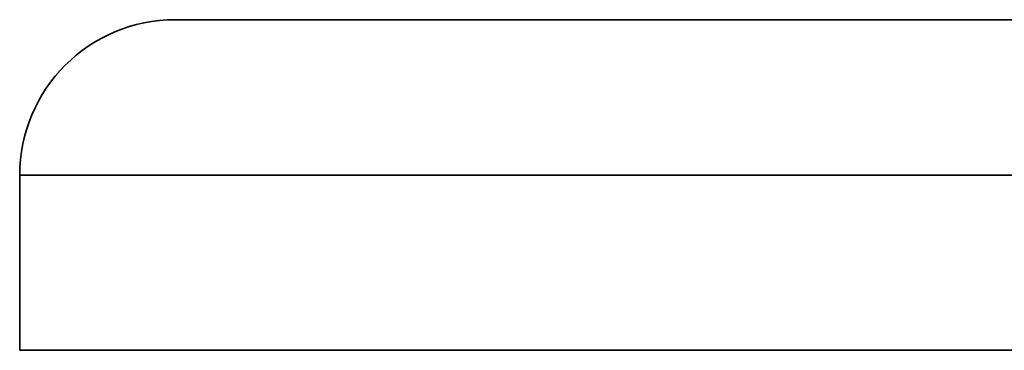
# Model space of a CAD drawing. Header units: millimetres. Extents: x 2485 to 2999, y 1640 to 2004.
# Tile 27 of 32: x 2677 to 2690, y 1906 to 1910. Entities that reach past the tile are written whole.
import ezdxf

# ---------------------------------------------------------------- set-up
doc = ezdxf.new("R2010")
doc.units = ezdxf.units.MM
doc.layers.add('粗实线层', color=7, linetype='Continuous', lineweight=35)

msp = doc.modelspace()

# ---------------------------------------------------------------- linework, layer by layer
at = {"layer": '粗实线层'}
for p, q in [((2677.253, 1908.092), (2677.253, 1905.842)), ((2677.253, 1908.092), (2735.141, 1908.092)), ((2677.253, 1905.842), (2735.253, 1905.842))]:
    msp.add_line(p, q, dxfattribs=at)
msp.add_arc((2679.253, 1908.092), 2, 90, 180, dxfattribs=at)
msp.add_open_spline([(2679.258, 1910.092), (2679.274, 1910.092), (2679.307, 1910.092), (2679.631, 1910.092), (2680.173, 1910.092), (2681.063, 1910.092), (2682.394, 1910.092), (2684.283, 1910.092), (2686.571, 1910.092), (2689.205, 1910.092), (2692.119, 1910.092), (2695.217, 1910.092), (2698.416, 1910.092), (2701.635, 1910.092), (2704.595, 1910.092), (2707.272, 1910.092), (2709.719, 1910.092), (2712.183, 1910.092), (2714.952, 1910.092), (2717.939, 1910.092), (2721.049, 1910.092), (2723.92, 1910.092), (2726.48, 1910.092), (2728.669, 1910.092), (2730.439, 1910.092), (2731.767, 1910.092), (2732.697, 1910.092), (2732.983, 1910.092), (2733.124, 1910.092)], degree=3, knots=[0, 0, 0, 0, 0.027657, 0.056962, 0.087916, 0.118876, 0.161733, 0.205067, 0.248783, 0.292492, 0.335826, 0.378689, 0.419937, 0.460125, 0.499177, 0.528478, 0.557784, 0.588738, 0.619698, 0.662556, 0.705889, 0.749605, 0.793315, 0.836649, 0.879512, 0.92076, 0.960949, 1, 1, 1, 1], dxfattribs=at)

doc.saveas('drawing.dxf')
